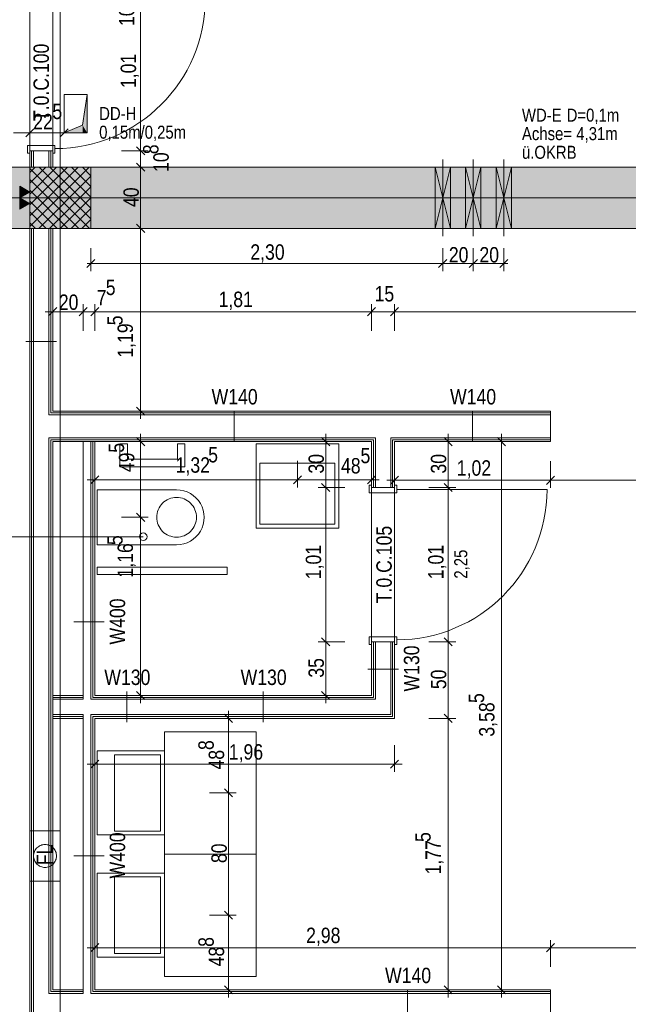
# Model space of a CAD drawing. Extents: x -500 to 300, y 62 to 1162.
# Tile 23 of 90: x -156 to -76, y 444 to 573. Entities that reach past the tile are written whole.
import ezdxf
from ezdxf.lldxf.tags import DXFTag

# ---------------------------------------------------------------- set-up
doc = ezdxf.new("R2010")
doc.units = 0
doc.layers.get('0').update_dxf_attribs({"lineweight": 13})
for name, color, linetype, lineweight, true_color in [('--Bem innen', 9, 'Continuous', 13, 0x808080), ('00 -Bauelemente -Dämmung innen', 7, 'Continuous', 9, 0xff7fe6), ('00 -Bauelemente -Gipskarton', 7, 'Continuous', 9, 0xff7fe6), ('30 -33 Aussenwände- 3 Aussenstützen', 7, 'Continuous', 50, 0x0000dd), ('30 -34 Innenwände- 11 Durchbruch', 4, 'Continuous', 9, 0x00ffff), ('30 -34 Innenwände- 2 nichttragend', 7, 'Continuous', 18, 0xff7fe6), ('30 -34 Innenwände- 4 Türen_Fenster', 7, 'Continuous', 15, 0x9955ff), ('30 -35 Decken- 1 Konstruktion-Träger- Stahlbeton', 7, 'Continuous', 13, 0x33aa00), ('30 -35 Decken- 11 Durchbruch', 5, 'Continuous', 15, 0x0000ff), ('40 -41 Abwasser_Wasser_Gas- 1 Abwasser + sanitäre Anlagen', 7, 'Continuous', 9, 0xff6633), ('40 -47 Nutzungspez. Anlagen- 4 Feuerlöschanlagen', 7, 'Continuous', 9, 0xff7fff), ('60 -61 Ausstattung -1 Möbel -verdeckt', 9, 'fein_strichliert-A06G93KA8I', 13, 0x808080), ('70 -72 Beschriftung- 2 Beschriftung Bauteile', 7, 'Continuous', 9, 0x9999ff), ('70 -75 Raumstempel-2 Verweislinie', 7, 'Continuous', 9, 0xff6600), ('70 -76 Bemaßung- 2 Allgemein', 9, 'Continuous', 5, 0x808080), ('iwb_Schraffur_Unterzug', 7, 'Continuous', 5, 0xffffcc)]:
    doc.layers.add(name, color=color, linetype=linetype, lineweight=lineweight, true_color=true_color)
for name, color, linetype, lineweight in [('70 -71 Achsen- 1 Gebäudeachsen', 7, 'STRICHPUNKT2-A06G93K98I', 18), ('70 -75 Raumstempel- 3 Wandstempel', 7, 'Continuous', 50), ('Keine', 7, 'Continuous', 9)]:
    doc.layers.add(name, color=color, linetype=linetype, lineweight=lineweight)
doc.styles.get("Standard").update_dxf_attribs({"font": 'ARIALN.TTF'})
tags = doc.linetypes.add('fein_strichliert-A06G93KA8I', pattern=[4, 1, -2, 1]).pattern_tags.tags
tags[8:9] = [DXFTag(74, 4), DXFTag(75, 0), DXFTag(340, '0'), DXFTag(46, 0.0), DXFTag(50, 0.0), DXFTag(44, 0.0), DXFTag(45, 0.0)]
tags[6:7] = [DXFTag(74, 4), DXFTag(75, 0), DXFTag(340, '0'), DXFTag(46, 0.0), DXFTag(50, 0.0), DXFTag(44, 0.0), DXFTag(45, 0.0)]
tags[4:5] = [DXFTag(74, 4), DXFTag(75, 0), DXFTag(340, '0'), DXFTag(46, 0.0), DXFTag(50, 0.0), DXFTag(44, 0.0), DXFTag(45, 0.0)]
tags = doc.linetypes.add('STRICHPUNKT2-A06G93K98I', pattern=[12.7, 6.35, -3.175, 0, -3.175]).pattern_tags.tags
tags[10:11] = [DXFTag(74, 4), DXFTag(75, 0), DXFTag(340, '0'), DXFTag(46, 0.0), DXFTag(50, 0.0), DXFTag(44, 0.0), DXFTag(45, 0.0)]
tags[8:9] = [DXFTag(74, 4), DXFTag(75, 0), DXFTag(340, '0'), DXFTag(46, 0.0), DXFTag(50, 0.0), DXFTag(44, 0.0), DXFTag(45, 0.0)]
tags[6:7] = [DXFTag(74, 4), DXFTag(75, 0), DXFTag(340, '0'), DXFTag(46, 0.0), DXFTag(50, 0.0), DXFTag(44, 0.0), DXFTag(45, 0.0)]
tags[4:5] = [DXFTag(74, 4), DXFTag(75, 0), DXFTag(340, '0'), DXFTag(46, 0.0), DXFTag(50, 0.0), DXFTag(44, 0.0), DXFTag(45, 0.0)]

# ---------------------------------------------------------------- blocks, each defined once
blk = doc.blocks.new('Referenz-A06G93KB8I')
at = {"layer": '00 -Bauelemente -Dämmung innen', "color": 0, "linetype": 'Continuous', "lineweight": -2, "ltscale": 0.13}
for p, q in [((-153.8, 555.6), (-153.8, 553.45)), ((-151.8, 555.6), (-151.8, 553.45)), ((-153.8, 545.45), (-153.8, 424.25)), ((-151.8, 545.45), (-151.8, 521.05)), ((-151.8, 521.05), (-86.2, 521.05)), ((-151.8, 518.05), (-109.1, 518.05)), ((-151.8, 518.05), (-151.8, 445.35)), ((-109.1, 511.55), (-109.1, 518.05)), ((-107.1, 518.05), (-86.2, 518.05)), ((-107.1, 511.55), (-107.1, 518.05)), ((-147.3, 484.35), (-147.3, 517.55)), ((-146.3, 483.85), (-146.3, 517.55)), ((-109.1, 483.85), (-109.1, 491.35)), ((-107.1, 481.85), (-107.1, 491.35)), ((-147.3, 483.85), (-147.3, 484.35)), ((-151.3, 483.85), (-147.3, 483.85)), ((-146.3, 483.85), (-109.1, 483.85)), ((-151.3, 481.85), (-147.3, 481.85)), ((-147.3, 481.35), (-147.3, 481.85)), ((-146.3, 481.85), (-107.1, 481.85)), ((-146.3, 445.35), (-146.3, 481.85)), ((-147.3, 445.85), (-147.3, 481.35)), ((-147.3, 445.35), (-147.3, 445.85)), ((-151.8, 445.35), (-147.3, 445.35)), ((-146.3, 445.35), (-86.2, 445.35))]:
    blk.add_line(p, q, dxfattribs=at)
at = {"layer": '00 -Bauelemente -Gipskarton', "color": 0, "linetype": 'Continuous', "lineweight": -2, "ltscale": 0.13}
for p, q in [((-154.3, 555.6), (-154.3, 553.45)), ((-154.05, 555.6), (-154.05, 553.45)), ((-153.8, 555.6), (-153.8, 553.45)), ((-151.8, 555.6), (-151.8, 553.45)), ((-151.55, 555.6), (-151.55, 553.45)), ((-151.3, 555.6), (-151.3, 553.45)), ((-154.3, 545.45), (-154.3, 424.25)), ((-154.05, 545.45), (-154.05, 424.25)), ((-153.8, 545.45), (-153.8, 424.25)), ((-151.8, 545.45), (-151.8, 521.05)), ((-151.55, 545.45), (-151.55, 521.3)), ((-151.3, 545.45), (-151.3, 521.55)), ((-151.8, 521.05), (-86.2, 521.05)), ((-151.55, 521.3), (-86.2, 521.3)), ((-151.3, 521.55), (-86.2, 521.55)), ((-151.8, 518.05), (-151.8, 445.35)), ((-151.8, 518.05), (-109.1, 518.05)), ((-151.55, 517.8), (-109.35, 517.8)), ((-151.55, 517.8), (-151.55, 445.6)), ((-109.35, 511.55), (-109.35, 517.8)), ((-109.1, 511.55), (-109.1, 518.05)), ((-107.1, 511.55), (-107.1, 518.05)), ((-107.1, 518.05), (-86.2, 518.05)), ((-106.85, 511.55), (-106.85, 517.8)), ((-106.85, 517.8), (-86.2, 517.8)), ((-151.3, 517.55), (-151.3, 445.85)), ((-151.3, 517.55), (-109.6, 517.55)), ((-146.3, 483.85), (-146.3, 517.55)), ((-146.05, 484.1), (-146.05, 517.55)), ((-145.8, 484.35), (-145.8, 517.55)), ((-109.6, 511.55), (-109.6, 517.55)), ((-106.6, 517.55), (-86.2, 517.55)), ((-106.6, 511.55), (-106.6, 517.55)), ((-109.6, 484.35), (-109.6, 491.35)), ((-109.35, 484.1), (-109.35, 491.35)), ((-109.1, 483.85), (-109.1, 491.35)), ((-107.1, 481.85), (-107.1, 491.35)), ((-106.85, 481.6), (-106.85, 491.35)), ((-106.6, 481.35), (-106.6, 491.35)), ((-151.3, 484.35), (-147.3, 484.35)), ((-145.8, 484.35), (-109.6, 484.35)), ((-151.3, 484.1), (-147.3, 484.1)), ((-151.3, 483.85), (-147.3, 483.85)), ((-146.3, 483.85), (-109.1, 483.85)), ((-146.05, 484.1), (-109.35, 484.1)), ((-151.3, 481.85), (-147.3, 481.85)), ((-146.3, 481.85), (-107.1, 481.85)), ((-146.3, 445.35), (-146.3, 481.85)), ((-151.3, 481.6), (-147.3, 481.6)), ((-151.3, 481.35), (-147.3, 481.35)), ((-146.05, 481.6), (-106.85, 481.6)), ((-146.05, 445.6), (-146.05, 481.6)), ((-145.8, 445.85), (-145.8, 481.35)), ((-145.8, 481.35), (-106.6, 481.35)), ((-151.3, 445.85), (-147.3, 445.85)), ((-145.8, 445.85), (-86.2, 445.85)), ((-151.8, 445.35), (-147.3, 445.35)), ((-151.55, 445.6), (-147.3, 445.6)), ((-146.3, 445.35), (-86.2, 445.35)), ((-146.05, 445.6), (-86.2, 445.6))]:
    blk.add_line(p, q, dxfattribs=at)
at = {"layer": '30 -33 Aussenwände- 3 Aussenstützen', "color": 0, "lineweight": -2}
for p, q in [((-154.3, 552.77), (-153.61, 553.45)), ((-154.3, 551.35), (-152.2, 553.45)), ((-154.3, 549.94), (-150.79, 553.45)), ((-154.3, 548.53), (-149.37, 553.45)), ((-154.3, 547.11), (-147.96, 553.45)), ((-154.3, 545.7), (-146.54, 553.45)), ((-154.3, 553.27), (-146.49, 545.45)), ((-153.07, 553.45), (-146.3, 546.68)), ((-151.66, 553.45), (-146.3, 548.09)), ((-150.24, 553.45), (-146.3, 549.51)), ((-148.83, 553.45), (-146.3, 550.92)), ((-147.42, 553.45), (-146.3, 552.34)), ((-154.3, 551.85), (-147.9, 545.45)), ((-153.13, 545.45), (-146.3, 552.28)), ((-154.3, 550.44), (-149.31, 545.45)), ((-151.71, 545.45), (-146.3, 550.87)), ((-150.3, 550.45), (-150.3, 548.45)), ((-154.3, 549.02), (-150.73, 545.45)), ((-151.3, 549.45), (-149.3, 549.45)), ((-150.3, 545.45), (-146.3, 549.46)), ((-154.3, 547.61), (-152.14, 545.45)), ((-148.89, 545.45), (-146.3, 548.04)), ((-154.3, 546.19), (-153.56, 545.45)), ((-147.47, 545.45), (-146.3, 546.63))]:
    blk.add_line(p, q, dxfattribs=at)
at = {"layer": '30 -33 Aussenwände- 3 Aussenstützen', "color": 0, "linetype": 'Continuous', "lineweight": -2, "ltscale": 0.13}
for p, q in [((-146.3, 553.45), (-154.3, 553.45)), ((-154.3, 553.45), (-154.3, 545.45)), ((-146.3, 545.45), (-146.3, 553.45)), ((-154.3, 545.45), (-146.3, 545.45))]:
    blk.add_line(p, q, dxfattribs=at)
at = {"layer": '30 -34 Innenwände- 11 Durchbruch', "color": 0, "linetype": 'fein_strichliert-A06G93KA8I', "lineweight": -2, "ltscale": 0.13}
for p, q in [((-100.3, 544.45), (-100.3, 554.45)), ((-96.3, 544.45), (-96.3, 554.45)), ((-92.3, 544.45), (-92.3, 554.45))]:
    blk.add_line(p, q, dxfattribs=at)
at = {"layer": '30 -34 Innenwände- 11 Durchbruch', "color": 0, "linetype": 'Continuous', "lineweight": -2, "ltscale": 0.13}
for p, q in [((-101.3, 553.45), (-99.3, 553.45)), ((-99.3, 553.45), (-101.3, 545.45)), ((-99.3, 545.45), (-101.3, 553.45)), ((-101.3, 545.45), (-101.3, 553.45)), ((-101.3, 553.45), (-99.3, 545.45)), ((-99.3, 553.45), (-101.3, 545.45)), ((-99.3, 545.45), (-99.3, 553.45)), ((-97.3, 545.45), (-97.3, 553.45)), ((-97.3, 553.45), (-95.3, 545.45)), ((-95.3, 553.45), (-97.3, 545.45)), ((-97.3, 553.45), (-95.3, 553.45)), ((-95.3, 553.45), (-97.3, 545.45)), ((-95.3, 545.45), (-97.3, 553.45)), ((-95.3, 545.45), (-95.3, 553.45)), ((-93.3, 553.45), (-91.3, 553.45)), ((-91.3, 553.45), (-93.3, 545.45)), ((-91.3, 545.45), (-93.3, 553.45)), ((-93.3, 545.45), (-93.3, 553.45)), ((-93.3, 553.45), (-91.3, 545.45)), ((-91.3, 553.45), (-93.3, 545.45)), ((-91.3, 545.45), (-91.3, 553.45)), ((-101.3, 545.45), (-99.3, 545.45)), ((-97.3, 545.45), (-95.3, 545.45)), ((-93.3, 545.45), (-91.3, 545.45))]:
    blk.add_line(p, q, dxfattribs=at)
at = {"layer": '30 -34 Innenwände- 11 Durchbruch', "color": 0, "lineweight": -2}
for points in [[(-101.3, 545.45), (-101.3, 553.45), (-100.3, 549.45)], [(-99.3, 545.45), (-100.3, 549.45), (-99.3, 553.45)], [(-97.3, 545.45), (-97.3, 553.45), (-96.3, 549.45)], [(-95.3, 545.45), (-96.3, 549.45), (-95.3, 553.45)], [(-93.3, 545.45), (-93.3, 553.45), (-92.3, 549.45)], [(-91.3, 545.45), (-92.3, 549.45), (-91.3, 553.45)]]:
    blk.add_solid(points, dxfattribs=at)
at = {"layer": '30 -34 Innenwände- 2 nichttragend', "color": 0, "linetype": 'Continuous', "lineweight": -2, "ltscale": 0.13}
for p, q in [((-154.3, 555.6), (-154.3, 553.45)), ((-154.3, 555.6), (-154.3, 555.28)), ((-151.3, 555.6), (-151.3, 553.45)), ((-151.3, 555.6), (-151.3, 555.28)), ((-154.3, 553.45), (-151.3, 553.45)), ((-154.3, 545.45), (-154.3, 424.25)), ((-151.3, 545.45), (-151.3, 521.55)), ((-151.3, 521.55), (-86.2, 521.55)), ((-86.2, 517.55), (-86.2, 521.55)), ((-151.3, 517.55), (-151.3, 484.35)), ((-151.3, 517.55), (-147.3, 517.55)), ((-147.3, 484.35), (-147.3, 517.55)), ((-145.8, 484.35), (-145.8, 517.55)), ((-145.8, 517.55), (-109.6, 517.55)), ((-109.6, 511.55), (-109.6, 517.55)), ((-106.6, 511.55), (-106.6, 517.55)), ((-106.6, 517.55), (-86.2, 517.55)), ((-109.6, 511.55), (-109.6, 511.87)), ((-106.6, 511.55), (-106.6, 511.87)), ((-109.6, 484.35), (-109.6, 491.35)), ((-109.6, 491.35), (-109.6, 491.03)), ((-106.6, 491.35), (-106.6, 491.03)), ((-106.6, 481.35), (-106.6, 491.35)), ((-151.3, 484.35), (-147.3, 484.35)), ((-145.8, 484.35), (-109.6, 484.35)), ((-151.3, 481.35), (-147.3, 481.35)), ((-151.3, 481.35), (-151.3, 445.85)), ((-147.3, 445.85), (-147.3, 481.35)), ((-145.8, 481.35), (-106.6, 481.35)), ((-145.8, 445.85), (-145.8, 481.35)), ((-151.3, 445.85), (-147.3, 445.85)), ((-145.8, 445.85), (-86.2, 445.85)), ((-86.2, 441.85), (-86.2, 445.85))]:
    blk.add_line(p, q, dxfattribs=at)
at = {"layer": '30 -34 Innenwände- 4 Türen_Fenster', "color": 0, "linetype": 'fein_strichliert-A06G93KA8I', "lineweight": -2, "ltscale": 0.13}
for p, q in [((-154.3, 575.8), (-154.3, 555.6)), ((-151.3, 575.8), (-151.3, 555.6)), ((-109.6, 491.35), (-109.6, 511.55)), ((-106.6, 491.35), (-106.6, 511.55)), ((-106.3, 511.27), (-86.66, 511.27))]:
    blk.add_line(p, q, dxfattribs=at)
at = {"layer": '30 -34 Innenwände- 4 Türen_Fenster', "color": 0, "linetype": 'Continuous', "lineweight": -2, "ltscale": 0.13}
for p, q in [((-154.6, 555.28), (-154.6, 556.28)), ((-154.6, 556.28), (-151, 556.28)), ((-154.3, 555.28), (-154.6, 555.28)), ((-151.3, 555.6), (-154.3, 555.6)), ((-154.3, 555.6), (-154.3, 555.28)), ((-151.3, 555.28), (-151.3, 555.6)), ((-151, 555.28), (-151.3, 555.28)), ((-151, 556.28), (-151, 555.88)), ((-151, 555.88), (-151, 555.28)), ((-109.9, 510.87), (-109.9, 511.87)), ((-109.9, 511.87), (-109.6, 511.87)), ((-109.6, 511.87), (-109.6, 511.55)), ((-109.6, 511.55), (-106.6, 511.55)), ((-106.6, 511.87), (-106.3, 511.87)), ((-106.6, 511.55), (-106.6, 511.87)), ((-106.3, 511.87), (-106.3, 511.27)), ((-106.3, 510.87), (-109.9, 510.87)), ((-106.3, 511.27), (-106.3, 510.87)), ((-106.3, 492.03), (-109.9, 492.03)), ((-109.9, 492.03), (-109.9, 491.03)), ((-106.3, 491.63), (-106.3, 492.03)), ((-109.9, 491.03), (-109.6, 491.03)), ((-109.6, 491.03), (-109.6, 491.35)), ((-109.6, 491.35), (-106.6, 491.35)), ((-106.6, 491.35), (-106.6, 491.03)), ((-106.6, 491.03), (-106.3, 491.03)), ((-106.3, 491.03), (-106.3, 491.63))]:
    blk.add_line(p, q, dxfattribs=at)
at = {"layer": '30 -34 Innenwände- 4 Türen_Fenster', "color": 0, "linetype": 'fein_strichliert-A06G93KA8I', "lineweight": -2, "ltscale": 0.13}
for centre in [(-151, 575.52), (-106.3, 511.27)]:
    blk.add_ellipse(centre, major_axis=(0, -19.64), ratio=1, start_param=0, end_param=1.570796, dxfattribs=at)
at = {"layer": '30 -35 Decken- 1 Konstruktion-Träger- Stahlbeton', "color": 0, "linetype": 'fein_strichliert-A06G93KA8I', "lineweight": -2, "ltscale": 0.13}
for p, q in [((-298.3, 553.45), (-2.3, 553.45)), ((-298.3, 545.45), (-2.3, 545.45))]:
    blk.add_line(p, q, dxfattribs=at)
at = {"layer": '30 -35 Decken- 11 Durchbruch', "color": 0, "linetype": 'Continuous', "lineweight": -2, "ltscale": 0.13}
for p, q in [((-149.8, 557.95), (-149.8, 562.95)), ((-149.8, 562.95), (-146.8, 562.95)), ((-146.8, 562.95), (-147.4, 558.95)), ((-146.8, 557.95), (-146.8, 562.95)), ((-147.4, 558.95), (-149.8, 557.95)), ((-149.8, 557.95), (-146.8, 557.95))]:
    blk.add_line(p, q, dxfattribs=at)
at = {"layer": '30 -35 Decken- 11 Durchbruch', "color": 0, "lineweight": -2}
for points in [[(-146.8, 557.95), (-147.4, 558.95), (-146.8, 562.95)], [(-147.4, 557.95), (-149.8, 557.95), (-147.4, 558.95)], [(-147.4, 557.95), (-147.4, 558.95), (-146.8, 557.95)]]:
    blk.add_solid(points, dxfattribs=at)
at = {"layer": '40 -41 Abwasser_Wasser_Gas- 1 Abwasser + sanitäre Anlagen', "color": 0, "linetype": 'Continuous', "lineweight": -2, "ltscale": 0.13}
for p, q in [((-142.5, 514.25), (-142.5, 517.25)), ((-142.5, 517.25), (-141.5, 517.25)), ((-141.5, 517.25), (-141.5, 515.25)), ((-135, 515.25), (-135, 517.25)), ((-135, 517.25), (-134, 517.25)), ((-134, 517.25), (-134, 514.25)), ((-124.7, 506.25), (-124.7, 517.25)), ((-124.7, 517.25), (-113.9, 517.25)), ((-113.9, 517.25), (-113.9, 506.25)), ((-141.5, 515.25), (-135, 515.25)), ((-134, 514.25), (-142.5, 514.25)), ((-124.2, 506.75), (-124.2, 514.75)), ((-124.2, 514.75), (-114.4, 514.75)), ((-114.4, 514.75), (-114.4, 506.75)), ((-145.5, 504.05), (-145.5, 511.25)), ((-145.5, 511.25), (-135.1, 511.25)), ((-136.32, 509.95), (-136.09, 510.06)), ((-136.09, 510.06), (-135.85, 510.14)), ((-135.85, 510.14), (-135.61, 510.2)), ((-135.61, 510.2), (-135.35, 510.24)), ((-135.35, 510.24), (-135.1, 510.25)), ((-135.1, 510.25), (-134.84, 510.24)), ((-134.84, 510.24), (-134.59, 510.2)), ((-134.59, 510.2), (-134.34, 510.14)), ((-134.34, 510.14), (-134.1, 510.06)), ((-134.1, 510.06), (-133.87, 509.95)), ((-137.5, 508.65), (-137.39, 508.88)), ((-137.39, 508.88), (-137.26, 509.1)), ((-137.26, 509.1), (-137.11, 509.3)), ((-137.11, 509.3), (-136.94, 509.49)), ((-136.94, 509.49), (-136.75, 509.66)), ((-136.75, 509.66), (-136.54, 509.82)), ((-136.54, 509.82), (-136.32, 509.95)), ((-133.87, 509.95), (-133.65, 509.82)), ((-133.65, 509.82), (-133.45, 509.66)), ((-133.45, 509.66), (-133.26, 509.49)), ((-133.26, 509.49), (-133.09, 509.3)), ((-133.09, 509.3), (-132.94, 509.1)), ((-132.94, 509.1), (-132.81, 508.88)), ((-132.81, 508.88), (-132.7, 508.65)), ((-137.7, 507.65), (-137.69, 507.91)), ((-137.69, 507.4), (-137.7, 507.65)), ((-137.69, 507.91), (-137.65, 508.16)), ((-137.65, 508.16), (-137.59, 508.41)), ((-137.59, 508.41), (-137.5, 508.65)), ((-132.7, 508.65), (-132.61, 508.41)), ((-132.61, 508.41), (-132.55, 508.16)), ((-132.55, 508.16), (-132.51, 507.91)), ((-132.51, 507.91), (-132.5, 507.65)), ((-132.5, 507.65), (-132.51, 507.4)), ((-137.65, 507.15), (-137.69, 507.4)), ((-137.59, 506.9), (-137.65, 507.15)), ((-137.5, 506.66), (-137.59, 506.9)), ((-137.39, 506.43), (-137.5, 506.66)), ((-137.26, 506.21), (-137.39, 506.43)), ((-137.11, 506), (-137.26, 506.21)), ((-132.94, 506.21), (-133.09, 506)), ((-132.81, 506.43), (-132.94, 506.21)), ((-132.7, 506.66), (-132.81, 506.43)), ((-132.61, 506.9), (-132.7, 506.66)), ((-132.55, 507.15), (-132.61, 506.9)), ((-132.51, 507.4), (-132.55, 507.15)), ((-113.9, 506.25), (-124.7, 506.25)), ((-114.4, 506.75), (-124.2, 506.75)), ((-136.94, 505.81), (-137.11, 506)), ((-136.75, 505.64), (-136.94, 505.81)), ((-136.54, 505.49), (-136.75, 505.64)), ((-136.32, 505.36), (-136.54, 505.49)), ((-136.09, 505.25), (-136.32, 505.36)), ((-135.85, 505.17), (-136.09, 505.25)), ((-135.61, 505.1), (-135.85, 505.17)), ((-135.35, 505.07), (-135.61, 505.1)), ((-135.1, 505.05), (-135.35, 505.07)), ((-134.84, 505.07), (-135.1, 505.05)), ((-134.59, 505.1), (-134.84, 505.07)), ((-134.34, 505.17), (-134.59, 505.1)), ((-134.1, 505.25), (-134.34, 505.17)), ((-133.87, 505.36), (-134.1, 505.25)), ((-133.65, 505.49), (-133.87, 505.36)), ((-133.45, 505.64), (-133.65, 505.49)), ((-133.26, 505.81), (-133.45, 505.64)), ((-133.09, 506), (-133.26, 505.81)), ((-135.1, 504.05), (-145.5, 504.05)), ((-145.5, 501.15), (-128.5, 501.15)), ((-145.5, 500.15), (-145.5, 501.15)), ((-128.5, 501.15), (-128.5, 500.15)), ((-128.5, 500.15), (-145.5, 500.15)), ((-145.5, 466.1), (-145.5, 477.1)), ((-145.5, 477.1), (-136.7, 477.1)), ((-143.2, 466.6), (-143.2, 476.6)), ((-143.2, 476.6), (-137.2, 476.6)), ((-137.2, 476.6), (-137.2, 466.6)), ((-136.7, 477.1), (-136.7, 466.1)), ((-137.2, 466.6), (-143.2, 466.6)), ((-136.7, 466.1), (-145.5, 466.1)), ((-145.5, 450.1), (-145.5, 461.1)), ((-145.5, 461.1), (-136.7, 461.1)), ((-143.2, 450.6), (-143.2, 460.6)), ((-143.2, 460.6), (-137.2, 460.6)), ((-137.2, 460.6), (-137.2, 450.6)), ((-136.7, 461.1), (-136.7, 450.1)), ((-136.7, 450.1), (-145.5, 450.1)), ((-137.2, 450.6), (-143.2, 450.6))]:
    blk.add_line(p, q, dxfattribs=at)
blk.add_ellipse((-135.1, 507.65), major_axis=(0, -3.6), ratio=1, start_param=0, end_param=3.141593, dxfattribs=at)
at = {"layer": '40 -47 Nutzungspez. Anlagen- 4 Feuerlöschanlagen', "color": 0, "linetype": 'Continuous', "lineweight": -2, "ltscale": 0.13}
for p, q in [((-154.3, 460.05), (-154.3, 466.65)), ((-154.3, 466.65), (-150.3, 466.65)), ((-150.3, 466.65), (-150.3, 460.05)), ((-153.77, 463.65), (-153.73, 463.79)), ((-153.73, 463.79), (-153.68, 463.93)), ((-153.68, 463.93), (-153.62, 464.06)), ((-153.62, 464.06), (-153.55, 464.19)), ((-153.55, 464.19), (-153.46, 464.31)), ((-153.46, 464.31), (-153.36, 464.41)), ((-153.36, 464.41), (-153.25, 464.51)), ((-153.25, 464.51), (-153.13, 464.6)), ((-153.13, 464.6), (-153.01, 464.68)), ((-153.01, 464.68), (-152.87, 464.74)), ((-152.87, 464.74), (-152.73, 464.79)), ((-152.73, 464.79), (-152.59, 464.82)), ((-152.59, 464.82), (-152.45, 464.85)), ((-152.45, 464.85), (-152.3, 464.85)), ((-152.3, 464.85), (-152.15, 464.85)), ((-152.15, 464.85), (-152.01, 464.82)), ((-152.01, 464.82), (-151.86, 464.79)), ((-151.86, 464.79), (-151.72, 464.74)), ((-151.72, 464.74), (-151.59, 464.68)), ((-151.59, 464.68), (-151.47, 464.6)), ((-151.47, 464.6), (-151.35, 464.51)), ((-151.35, 464.51), (-151.24, 464.41)), ((-151.24, 464.41), (-151.14, 464.31)), ((-151.14, 464.31), (-151.05, 464.19)), ((-151.05, 464.19), (-150.98, 464.06)), ((-150.98, 464.06), (-150.91, 463.93)), ((-150.91, 463.93), (-150.86, 463.79)), ((-150.86, 463.79), (-150.83, 463.65)), ((-153.8, 463.35), (-153.79, 463.5)), ((-153.79, 463.21), (-153.8, 463.35)), ((-153.79, 463.5), (-153.77, 463.65)), ((-153.77, 463.06), (-153.79, 463.21)), ((-153.73, 462.92), (-153.77, 463.06)), ((-153.68, 462.78), (-153.73, 462.92)), ((-153.62, 462.65), (-153.68, 462.78)), ((-153.55, 462.52), (-153.62, 462.65)), ((-153.46, 462.4), (-153.55, 462.52)), ((-153.36, 462.29), (-153.46, 462.4)), ((-151.14, 462.4), (-151.24, 462.29)), ((-151.05, 462.52), (-151.14, 462.4)), ((-150.98, 462.65), (-151.05, 462.52)), ((-150.91, 462.78), (-150.98, 462.65)), ((-150.86, 462.92), (-150.91, 462.78)), ((-150.83, 463.06), (-150.86, 462.92)), ((-150.83, 463.65), (-150.81, 463.5)), ((-150.81, 463.21), (-150.83, 463.06)), ((-150.81, 463.5), (-150.8, 463.35)), ((-150.8, 463.35), (-150.81, 463.21)), ((-153.25, 462.19), (-153.36, 462.29)), ((-153.13, 462.11), (-153.25, 462.19)), ((-153.01, 462.03), (-153.13, 462.11)), ((-152.87, 461.97), (-153.01, 462.03)), ((-152.73, 461.92), (-152.87, 461.97)), ((-152.59, 461.88), (-152.73, 461.92)), ((-152.45, 461.86), (-152.59, 461.88)), ((-152.3, 461.85), (-152.45, 461.86)), ((-152.15, 461.86), (-152.3, 461.85)), ((-152.01, 461.88), (-152.15, 461.86)), ((-151.86, 461.92), (-152.01, 461.88)), ((-151.72, 461.97), (-151.86, 461.92)), ((-151.59, 462.03), (-151.72, 461.97)), ((-151.47, 462.11), (-151.59, 462.03)), ((-151.35, 462.19), (-151.47, 462.11)), ((-151.24, 462.29), (-151.35, 462.19)), ((-150.3, 460.05), (-154.3, 460.05))]:
    blk.add_line(p, q, dxfattribs=at)
at = {"layer": '60 -61 Ausstattung -1 Möbel -verdeckt', "color": 0, "linetype": 'fein_strichliert-A06G93KA8I', "lineweight": -2, "ltscale": 0.13}
for p, q in [((-136.7, 463.6), (-136.7, 479.6)), ((-136.7, 479.6), (-124.7, 479.6)), ((-124.7, 479.6), (-124.7, 463.6)), ((-124.7, 463.6), (-136.7, 463.6)), ((-136.7, 447.6), (-136.7, 463.6)), ((-136.7, 463.6), (-124.7, 463.6)), ((-124.7, 463.6), (-124.7, 447.6)), ((-124.7, 447.6), (-136.7, 447.6))]:
    blk.add_line(p, q, dxfattribs=at)
at = {"layer": '70 -71 Achsen- 1 Gebäudeachsen', "color": 0, "linetype": 'STRICHPUNKT2-A06G93K98I', "lineweight": -2, "ltscale": 0.13}
for p, q in [((-150.3, 1084.39), (-150.3, 84.95)), ((-387.24, 549.45), (76.5, 549.45))]:
    blk.add_line(p, q, dxfattribs=at)
at = {"layer": '70 -72 Beschriftung- 2 Beschriftung Bauteile', "color": 0, "lineweight": -2}
for p, q in [((-155.6, 550.95), (-154.3, 550.2)), ((-155.6, 549.45), (-155.6, 550.95)), ((-154.3, 550.2), (-155.6, 549.45)), ((-155.6, 549.45), (-154.3, 548.7)), ((-155.6, 547.95), (-155.6, 549.45)), ((-154.3, 548.7), (-155.6, 547.95))]:
    blk.add_line(p, q, dxfattribs=at)
for points in [[(-155.6, 549.45), (-155.6, 550.95), (-154.3, 550.2)], [(-155.6, 547.95), (-155.6, 549.45), (-154.3, 548.7)]]:
    blk.add_solid(points, dxfattribs=at)
at = {"layer": '70 -75 Raumstempel- 3 Wandstempel', "color": 0, "linetype": 'Continuous', "lineweight": -2, "ltscale": 0.13}
for p, q in [((-154.8, 530.64), (-150.8, 530.64)), ((-127.57, 521.55), (-127.57, 517.55)), ((-96.4, 521.55), (-96.4, 517.55)), ((-144.55, 493.96), (-148.55, 493.96)), ((-106.1, 487.8), (-110.1, 487.8)), ((-141.61, 484.85), (-141.61, 480.85)), ((-123.79, 484.85), (-123.79, 480.85)), ((-144.55, 463.35), (-148.55, 463.35)), ((-104.9, 445.85), (-104.9, 441.85))]:
    blk.add_line(p, q, dxfattribs=at)
at = {"layer": '70 -75 Raumstempel-2 Verweislinie', "color": 0, "linetype": 'Continuous', "lineweight": -2, "ltscale": 0.13}
blk.add_line((-407.24, 505.11), (-139.46, 505.11), dxfattribs=at)
at = {"layer": '70 -75 Raumstempel-2 Verweislinie', "color": 0, "linetype": 'ByBlock', "lineweight": -2, "ltscale": 0.13}
blk.add_circle((-139.46, 505.11), 0.5, dxfattribs=at)
at = {"layer": '70 -76 Bemaßung- 2 Allgemein', "color": 0, "linetype": 'Continuous', "lineweight": -2, "ltscale": 0.13}
for p, q in [((-139.8, 556.66), (-139.8, 574.74)), ((-149.8, 560.95), (-149.8, 558.95)), ((-155.36, 557.95), (-156.42, 557.95)), ((-153.8, 557.95), (-155.36, 557.95)), ((-153.77, 558.48), (-154.83, 557.42)), ((-154.3, 556.45), (-154.3, 558.95)), ((-149.8, 557.95), (-154.3, 557.95)), ((-150.33, 557.42), (-149.27, 558.48)), ((-150.3, 557.95), (-148.74, 557.95)), ((-148.74, 557.95), (-147.68, 557.95)), ((-139.8, 556.66), (-139.8, 557.72)), ((-139.8, 554.6), (-139.8, 556.66)), ((-139.8, 554.6), (-139.8, 556.66)), ((-142.3, 555.6), (-138.8, 555.6)), ((-142.3, 555.6), (-138.8, 555.6)), ((-139.27, 555.07), (-140.33, 556.13)), ((-139.27, 555.07), (-140.33, 556.13)), ((-139.8, 553.45), (-139.8, 555.6)), ((-140.33, 553.98), (-139.27, 552.92)), ((-140.33, 553.98), (-139.27, 552.92)), ((-139.8, 554.45), (-139.8, 552.39)), ((-139.8, 554.45), (-139.8, 552.39)), ((-142.3, 553.45), (-138.8, 553.45)), ((-142.3, 553.45), (-138.8, 553.45)), ((-139.8, 552.39), (-139.8, 551.33)), ((-139.8, 546.51), (-139.8, 552.39)), ((-139.8, 544.45), (-139.8, 546.51)), ((-139.8, 546.45), (-139.8, 544.39)), ((-142.3, 545.45), (-138.8, 545.45)), ((-142.3, 545.45), (-138.8, 545.45)), ((-139.27, 544.92), (-140.33, 545.98)), ((-140.33, 545.98), (-139.27, 544.92)), ((-139.8, 522.61), (-139.8, 544.39)), ((-146.3, 542.85), (-146.3, 539.85)), ((-100.3, 542.85), (-100.3, 539.85)), ((-100.3, 542.85), (-100.3, 539.85)), ((-96.3, 542.85), (-96.3, 539.85)), ((-96.3, 542.85), (-96.3, 539.85)), ((-92.3, 542.85), (-92.3, 539.85)), ((-146.83, 540.32), (-145.77, 541.38)), ((-99.77, 541.38), (-100.83, 540.32)), ((-100.83, 540.32), (-99.77, 541.38)), ((-96.83, 540.32), (-95.77, 541.38)), ((-95.77, 541.38), (-96.83, 540.32)), ((-91.77, 541.38), (-92.83, 540.32)), ((-146.8, 540.85), (-145.24, 540.85)), ((-101.36, 540.85), (-145.24, 540.85)), ((-99.8, 540.85), (-101.36, 540.85)), ((-100.8, 540.85), (-99.24, 540.85)), ((-97.36, 540.85), (-99.24, 540.85)), ((-95.8, 540.85), (-97.36, 540.85)), ((-96.8, 540.85), (-95.24, 540.85)), ((-93.36, 540.85), (-95.24, 540.85)), ((-91.8, 540.85), (-93.36, 540.85)), ((-152.3, 534.55), (-150.24, 534.55)), ((-151.83, 534.02), (-150.77, 535.08)), ((-151.3, 532.05), (-151.3, 535.55)), ((-148.36, 534.55), (-150.24, 534.55)), ((-148.36, 534.55), (-149.42, 534.55)), ((-146.3, 534.55), (-148.36, 534.55)), ((-146.3, 534.55), (-148.36, 534.55)), ((-146.77, 535.08), (-147.83, 534.02)), ((-146.77, 535.08), (-147.83, 534.02)), ((-147.3, 532.05), (-147.3, 535.55)), ((-147.3, 532.05), (-147.3, 535.55)), ((-145.8, 534.55), (-147.3, 534.55)), ((-146.8, 534.55), (-144.74, 534.55)), ((-146.8, 534.55), (-144.74, 534.55)), ((-146.33, 534.02), (-145.27, 535.08)), ((-146.33, 534.02), (-145.27, 535.08)), ((-145.8, 532.05), (-145.8, 535.55)), ((-145.8, 532.05), (-145.8, 535.55)), ((-110.66, 534.55), (-144.74, 534.55)), ((-144.74, 534.55), (-143.68, 534.55)), ((-110.66, 534.55), (-111.72, 534.55)), ((-108.6, 534.55), (-110.66, 534.55)), ((-108.6, 534.55), (-110.66, 534.55)), ((-109.07, 535.08), (-110.13, 534.02)), ((-109.07, 535.08), (-110.13, 534.02)), ((-109.6, 532.05), (-109.6, 535.55)), ((-109.6, 532.05), (-109.6, 535.55)), ((-106.6, 534.55), (-109.6, 534.55)), ((-107.6, 534.55), (-105.54, 534.55)), ((-107.6, 534.55), (-105.54, 534.55)), ((-107.13, 534.02), (-106.07, 535.08)), ((-107.13, 534.02), (-106.07, 535.08)), ((-106.6, 532.05), (-106.6, 535.55)), ((-106.6, 532.05), (-106.6, 535.55)), ((-1.86, 534.55), (-105.54, 534.55)), ((-105.54, 534.55), (-104.48, 534.55)), ((-139.27, 521.02), (-140.33, 522.08)), ((-139.8, 520.55), (-139.8, 522.61)), ((-142.3, 521.55), (-138.8, 521.55)), ((-140.33, 518.08), (-139.27, 517.02)), ((-139.8, 518.55), (-139.8, 516.49)), ((-116.13, 518.08), (-115.07, 517.02)), ((-115.6, 518.55), (-115.6, 516.49)), ((-100.13, 518.08), (-99.07, 517.02)), ((-99.6, 518.55), (-99.6, 516.49)), ((-93.13, 518.08), (-92.07, 517.02)), ((-92.6, 518.55), (-92.6, 516.49)), ((-142.3, 517.55), (-138.8, 517.55)), ((-139.8, 508.71), (-139.8, 516.49)), ((-113.1, 517.55), (-116.6, 517.55)), ((-115.6, 512.61), (-115.6, 516.49)), ((-102.1, 517.55), (-98.6, 517.55)), ((-99.6, 512.61), (-99.6, 516.49)), ((-95.1, 517.55), (-91.6, 517.55)), ((-92.6, 446.91), (-92.6, 516.49)), ((-145.8, 515.05), (-145.8, 511.55)), ((-119.3, 515.05), (-119.3, 511.55)), ((-119.3, 515.05), (-119.3, 511.55)), ((-109.6, 515.05), (-109.6, 511.55)), ((-106.6, 514.99), (-106.6, 511.49)), ((-86.2, 514.99), (-86.2, 511.49)), ((-86.2, 514.99), (-86.2, 511.49)), ((-146.33, 512.02), (-145.27, 513.08)), ((-119.83, 512.02), (-118.77, 513.08)), ((-118.77, 513.08), (-119.83, 512.02)), ((-109.07, 513.08), (-110.13, 512.02)), ((-107.13, 511.96), (-106.07, 513.02)), ((-85.67, 513.02), (-86.73, 511.96)), ((-86.73, 511.96), (-85.67, 513.02)), ((-146.8, 512.55), (-144.74, 512.55)), ((-120.36, 512.55), (-144.74, 512.55)), ((-118.3, 512.55), (-120.36, 512.55)), ((-120.3, 512.55), (-118.24, 512.55)), ((-110.66, 512.55), (-118.24, 512.55)), ((-113.1, 511.55), (-116.6, 511.55)), ((-113.1, 511.55), (-116.6, 511.55)), ((-116.13, 512.08), (-115.07, 511.02)), ((-115.07, 511.02), (-116.13, 512.08)), ((-115.6, 510.55), (-115.6, 512.61)), ((-115.6, 512.55), (-115.6, 510.49)), ((-108.6, 512.55), (-110.66, 512.55)), ((-107.6, 512.49), (-105.54, 512.49)), ((-87.26, 512.49), (-105.54, 512.49)), ((-102.1, 511.55), (-98.6, 511.55)), ((-102.1, 511.55), (-98.6, 511.55)), ((-99.07, 511.02), (-100.13, 512.08)), ((-100.13, 512.08), (-99.07, 511.02)), ((-99.6, 510.55), (-99.6, 512.61)), ((-99.6, 512.55), (-99.6, 510.49)), ((-85.2, 512.49), (-87.26, 512.49)), ((-87.2, 512.49), (-85.14, 512.49)), ((-63.26, 512.49), (-85.14, 512.49)), ((-115.6, 492.41), (-115.6, 510.49)), ((-99.6, 492.41), (-99.6, 510.49)), ((-142.3, 507.65), (-138.8, 507.65)), ((-142.3, 507.65), (-138.8, 507.65)), ((-140.33, 508.18), (-139.27, 507.12)), ((-139.27, 507.12), (-140.33, 508.18)), ((-139.8, 506.65), (-139.8, 508.71)), ((-139.8, 508.65), (-139.8, 506.59)), ((-139.8, 485.41), (-139.8, 506.59)), ((-115.6, 490.35), (-115.6, 492.41)), ((-115.6, 492.35), (-115.6, 490.29)), ((-99.6, 490.35), (-99.6, 492.41)), ((-99.6, 492.35), (-99.6, 490.29)), ((-113.1, 491.35), (-116.6, 491.35)), ((-113.1, 491.35), (-116.6, 491.35)), ((-115.07, 490.82), (-116.13, 491.88)), ((-116.13, 491.88), (-115.07, 490.82)), ((-102.1, 491.35), (-98.6, 491.35)), ((-102.1, 491.35), (-98.6, 491.35)), ((-99.07, 490.82), (-100.13, 491.88)), ((-100.13, 491.88), (-99.07, 490.82)), ((-115.6, 485.41), (-115.6, 490.29)), ((-99.6, 482.41), (-99.6, 490.29)), ((-142.3, 484.35), (-138.8, 484.35)), ((-139.27, 483.82), (-140.33, 484.88)), ((-139.8, 483.35), (-139.8, 485.41)), ((-113.1, 484.35), (-116.6, 484.35)), ((-115.07, 483.82), (-116.13, 484.88)), ((-115.6, 483.35), (-115.6, 485.41)), ((-128.83, 481.88), (-127.77, 480.82)), ((-128.3, 482.35), (-128.3, 480.29)), ((-99.07, 480.82), (-100.13, 481.88)), ((-100.13, 481.88), (-99.07, 480.82)), ((-99.6, 480.35), (-99.6, 482.41)), ((-99.6, 482.35), (-99.6, 480.29)), ((-130.8, 481.35), (-127.3, 481.35)), ((-102.1, 481.35), (-98.6, 481.35)), ((-102.1, 481.35), (-98.6, 481.35)), ((-128.3, 472.66), (-128.3, 480.29)), ((-99.6, 446.91), (-99.6, 480.29)), ((-145.8, 477.85), (-145.8, 474.35)), ((-106.6, 477.85), (-106.6, 474.35)), ((-146.8, 475.35), (-144.74, 475.35)), ((-146.33, 474.82), (-145.27, 475.88)), ((-107.66, 475.35), (-144.74, 475.35)), ((-105.6, 475.35), (-107.66, 475.35)), ((-106.07, 475.88), (-107.13, 474.82)), ((-130.8, 471.6), (-127.3, 471.6)), ((-130.8, 471.6), (-127.3, 471.6)), ((-128.83, 472.13), (-127.77, 471.07)), ((-127.77, 471.07), (-128.83, 472.13)), ((-128.3, 470.6), (-128.3, 472.66)), ((-128.3, 472.6), (-128.3, 470.54)), ((-128.3, 456.66), (-128.3, 470.54)), ((-127.77, 455.07), (-128.83, 456.13)), ((-128.83, 456.13), (-127.77, 455.07)), ((-128.3, 454.6), (-128.3, 456.66)), ((-128.3, 456.6), (-128.3, 454.54)), ((-130.8, 455.6), (-127.3, 455.6)), ((-130.8, 455.6), (-127.3, 455.6)), ((-128.3, 446.91), (-128.3, 454.54)), ((-145.8, 448.85), (-145.8, 452.35)), ((-86.2, 448.85), (-86.2, 452.35)), ((-86.2, 448.85), (-86.2, 452.35)), ((-146.8, 451.35), (-144.74, 451.35)), ((-146.33, 450.82), (-145.27, 451.88)), ((-87.26, 451.35), (-144.74, 451.35)), ((-85.2, 451.35), (-87.26, 451.35)), ((-87.2, 451.35), (-85.14, 451.35)), ((-86.73, 450.82), (-85.67, 451.88)), ((-85.67, 451.88), (-86.73, 450.82)), ((-63.26, 451.35), (-85.14, 451.35)), ((-130.8, 445.85), (-127.3, 445.85)), ((-127.77, 445.32), (-128.83, 446.38)), ((-128.3, 444.85), (-128.3, 446.91)), ((-102.1, 445.85), (-98.6, 445.85)), ((-99.07, 445.32), (-100.13, 446.38)), ((-99.6, 444.85), (-99.6, 446.91)), ((-95.1, 445.85), (-91.6, 445.85)), ((-92.07, 445.32), (-93.13, 446.38)), ((-92.6, 444.85), (-92.6, 446.91))]:
    blk.add_line(p, q, dxfattribs=at)
at = {"layer": '--Bem innen', "color": 0, "linetype": 'Continuous', "lineweight": -2, "ltscale": 0.13, "insert": (-98.79, 499.63), "char_height": 1.7, "attachment_point": 1, "rotation": 90}
blk.add_mtext('{\\fArial Narrow;2,25}', dxfattribs=at)
at = {"layer": '30 -34 Innenwände- 11 Durchbruch', "color": 0, "linetype": 'Continuous', "lineweight": -2, "ltscale": 0.13, "char_height": 1.7, "attachment_point": 1}
for s, insert in [('{\\fArial Narrow;WD-E}', (-89.94, 561.11)), ('{\\fArial Narrow;D=0,1m}', (-84.09, 561.11)), ('{\\fArial Narrow;Achse=}', (-89.94, 558.69)), ('{\\fArial Narrow;4,31m}', (-82.83, 558.69)), ('{\\fArial Narrow;ü.OKRB}', (-89.94, 556.25))]:
    blk.add_mtext(s, dxfattribs=dict(at, insert=insert))
at = {"layer": '30 -35 Decken- 11 Durchbruch', "color": 0, "linetype": 'Continuous', "lineweight": -2, "ltscale": 0.13, "char_height": 1.7, "attachment_point": 1}
for s, insert in [('{\\fArial Narrow;DD-H}', (-145.22, 561.32)), ('{\\fArial Narrow;0,15m/0,25m}', (-145.22, 558.88))]:
    blk.add_mtext(s, dxfattribs=dict(at, insert=insert))
at = {"layer": '30 -35 Decken- 11 Durchbruch', "color": 0, "linetype": 'ByBlock', "lineweight": -2, "ltscale": 0.13, "insert": (-149.8, 556.76), "char_height": 0.0036, "attachment_point": 1}
for s in ['{\\fArial Narrow;IFC_UUID}', '{\\fArial Narrow;prm0_type}', '{\\fArial Narrow;prm0_name}', '{\\fArial Narrow;prm1_name}', '{\\fArial Narrow;prm1_type}', '{\\fArial Narrow;prm1_value}', '{\\fArial Narrow;prm2_name}', '{\\fArial Narrow;prm0_value}', '{\\fArial Narrow;prm2_type}', '{\\fArial Narrow;prm2_value}', '{\\fArial Narrow;prm3_name}', '{\\fArial Narrow;prm3_type}', '{\\fArial Narrow;prm3_value}', '{\\fArial Narrow;prm4_name}', '{\\fArial Narrow;prm4_type}', '{\\fArial Narrow;prm4_value}', '{\\fArial Narrow;prm7_value}', '{\\fArial Narrow;prm7_type}', '{\\fArial Narrow;prm7_name}', '{\\fArial Narrow;prm5_value}', '{\\fArial Narrow;prm5_name}', '{\\fArial Narrow;prm6_name}', '{\\fArial Narrow;prm6_type}', '{\\fArial Narrow;prm5_type}', '{\\fArial Narrow;prm6_value}', '{\\fArial Narrow;instanceID}']:
    blk.add_mtext(s, dxfattribs=at)
at = {"layer": '40 -47 Nutzungspez. Anlagen- 4 Feuerlöschanlagen', "color": 0, "linetype": 'Continuous', "lineweight": -2, "ltscale": 0.13, "insert": (-153.38, 462.15), "char_height": 2.0138, "attachment_point": 1, "rotation": 90}
blk.add_mtext('{\\fArial Narrow;FL}', dxfattribs=at)
at = {"layer": '70 -75 Raumstempel- 3 Wandstempel', "color": 0, "linetype": 'Continuous', "lineweight": -2, "ltscale": 0.13, "char_height": 2.0138, "attachment_point": 1}
for s, insert in [('{\\fArial Narrow;W140}', (-130.52, 524.43)), ('{\\fArial Narrow;W140}', (-99.34, 524.43)), ('{\\fArial Narrow;W130}', (-144.55, 487.73)), ('{\\fArial Narrow;W130}', (-126.73, 487.73)), ('{\\fArial Narrow;W140}', (-107.84, 448.73))]:
    blk.add_mtext(s, dxfattribs=dict(at, insert=insert))
at = {"layer": '70 -75 Raumstempel- 3 Wandstempel', "color": 0, "linetype": 'Continuous', "lineweight": -2, "ltscale": 0.13, "char_height": 2.0138, "attachment_point": 1, "rotation": 90}
for s, insert in [('{\\fArial Narrow;W400}', (-143.84, 491.01)), ('{\\fArial Narrow;W130}', (-105.38, 484.86)), ('{\\fArial Narrow;W400}', (-143.84, 460.41))]:
    blk.add_mtext(s, dxfattribs=dict(at, insert=insert))
at = {"layer": '70 -76 Bemaßung- 2 Allgemein', "color": 0, "linetype": 'Continuous', "lineweight": -2, "ltscale": 0.13, "char_height": 2.0138, "attachment_point": 1, "rotation": 90}
for s, insert in [('{\\fArial Narrow;10}', (-142.64, 571.92)), ('{\\fArial Narrow;1,01}', (-142.41, 563.8)), ('{\\fArial Narrow;8}', (-139.48, 555.15)), ('{\\fArial Narrow;10}', (-138.14, 552.83)), ('{\\fArial Narrow;40}', (-142.05, 548.24)), ('{\\fArial Narrow;5}', (-144.17, 532.77)), ('{\\fArial Narrow;1,19}', (-142.82, 528.53)), ('{\\fArial Narrow;5}', (-143.98, 516.1)), ('{\\fArial Narrow;49}', (-142.64, 513.56)), ('{\\fArial Narrow;30}', (-117.85, 513.37)), ('{\\fArial Narrow;30}', (-101.85, 513.37)), ('{\\fArial Narrow;5}', (-144.17, 504.02)), ('{\\fArial Narrow;1,16}', (-142.82, 499.77)), ('{\\fArial Narrow;1,01}', (-118.21, 499.55)), ('{\\fArial Narrow;1,01}', (-102.21, 499.55)), ('{\\fArial Narrow;35}', (-117.85, 486.67)), ('{\\fArial Narrow;50}', (-101.85, 485.17)), ('{\\fArial Narrow;5}', (-96.89, 483.36)), ('{\\fArial Narrow;3,58}', (-95.55, 478.96)), ('{\\fArial Narrow;8}', (-132.25, 477.21)), ('{\\fArial Narrow;48}', (-130.9, 474.66)), ('{\\fArial Narrow;5}', (-103.89, 465.18)), ('{\\fArial Narrow;80}', (-130.55, 462.42)), ('{\\fArial Narrow;1,77}', (-102.55, 460.93)), ('{\\fArial Narrow;8}', (-132.25, 451.46)), ('{\\fArial Narrow;48}', (-130.9, 448.91))]:
    blk.add_mtext(s, dxfattribs=dict(at, insert=insert))
at = {"layer": '70 -76 Bemaßung- 2 Allgemein', "color": 0, "linetype": 'Continuous', "lineweight": -2, "ltscale": 0.13, "char_height": 2.0138, "attachment_point": 1}
for s, insert in [('{\\fArial Narrow;5}', (-151.34, 561.76)), ('{\\fArial Narrow;22}', (-153.85, 560.42)), ('{\\fArial Narrow;2,30}', (-125.46, 543.36)), ('{\\fArial Narrow;20}', (-99.5, 543)), ('{\\fArial Narrow;20}', (-95.5, 543)), ('{\\fArial Narrow;5}', (-144.36, 538.74)), ('{\\fArial Narrow;7}', (-145.54, 537.4)), ('{\\fArial Narrow;1,81}', (-129.61, 537.17)), ('{\\fArial Narrow;15}', (-109.21, 537.9)), ('{\\fArial Narrow;20}', (-150.5, 536.8)), ('{\\fArial Narrow;5}', (-130.97, 516.85)), ('{\\fArial Narrow;5}', (-111.05, 516.74)), ('{\\fArial Narrow;1,32}', (-135.22, 515.5)), ('{\\fArial Narrow;48}', (-113.6, 515.4)), ('{\\fArial Narrow;1,02}', (-98.46, 515.11)), ('{\\fArial Narrow;1,96}', (-128.27, 477.97)), ('{\\fArial Narrow;2,98}', (-118.16, 453.97))]:
    blk.add_mtext(s, dxfattribs=dict(at, insert=insert))
at = {"layer": 'Keine', "color": 0, "linetype": 'Continuous', "lineweight": -2, "ltscale": 0.13, "char_height": 2.0138, "attachment_point": 1, "rotation": 90}
for s, insert in [('{\\fArial Narrow;T.0.C.100}', (-153.81, 559.48)), ('{\\fArial Narrow;T.0.C.105}', (-108.98, 496.41))]:
    blk.add_mtext(s, dxfattribs=dict(at, insert=insert))
blk = doc.blocks.new('Referenz-A06G93KD8I')
at = {"layer": 'iwb_Schraffur_Unterzug', "linetype": 'Continuous', "ltscale": 0.13}
blk.add_hatch(color=256, dxfattribs=at).paths.add_polyline_path([(-298.3, 549.45), (-298.3, 553.45), (-2.3, 553.45), (-2.3, 545.45), (-298.3, 545.45)])

msp = doc.modelspace()

# ---------------------------------------------------------------- block references
at = {"color": 8, "lineweight": 13, "ltscale": 0.13, "true_color": 0x808080}
msp.add_blockref('Referenz-A06G93KB8I', (0, 0), dxfattribs=at)
at = {"color": 8, "lineweight": 25, "ltscale": 0.25, "true_color": 0x808080}
msp.add_blockref('Referenz-A06G93KD8I', (0, 0), dxfattribs=at)

doc.saveas('drawing.dxf')
